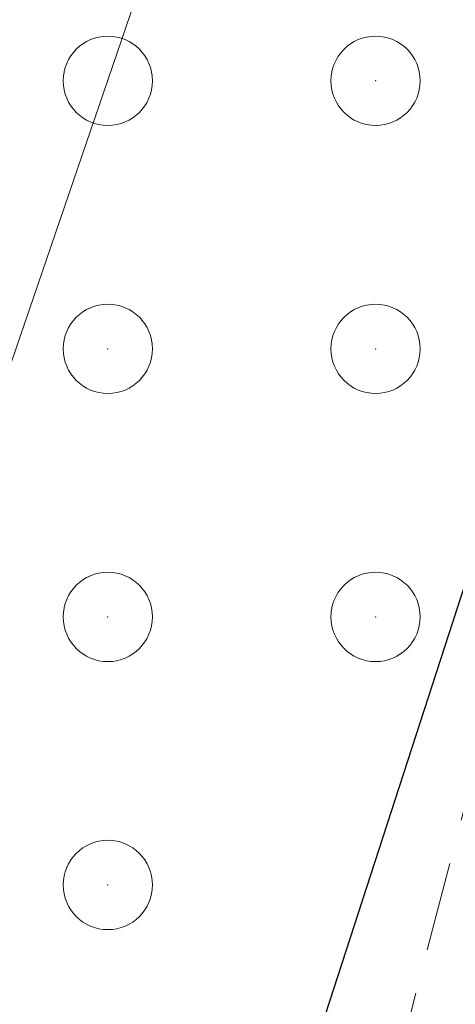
# Model space of a CAD drawing. Header units: metres. Extents: x 6599594 to 6600699, y 5687867 to 5691114.
# Tile 121 of 256: x 6599913.74 to 6599918.62, y 5688711.68 to 5688722.7. Entities that reach past the tile are written whole.
import ezdxf

# ---------------------------------------------------------------- set-up
doc = ezdxf.new("R2010")
doc.units = ezdxf.units.M
doc.header["$MEASUREMENT"] = 0
for name, pattern in [('1', [0]), ('L_0_04', [1.5, 1, -0.5]), ('UPW', [0])]:
    doc.linetypes.add(name, pattern=pattern)
doc.layers.get('0').update_dxf_attribs({"color": 253, "linetype": 'CONTINUOUS', "lineweight": 13})
for name, color, linetype, lineweight in [('_kolor chodnik', 50, '1', 5), ('_kolor jezdnia', 4, '1', 0), ('_kolor zjazdy kostka', 7, '1', 5), ('_kolor ścieżka @ 1', 10, '1', 0), ('Dzialki', 130, '1', 30), ('OT_ZagospodarowanieTerenu', 7, 'CONTINUOUS', 0), ('UWWPM_L_0', 5, 'UPW', 9)]:
    doc.layers.add(name, color=color, linetype=linetype, lineweight=lineweight)
pattern_1 = [(45, (0, 0), (-0.1414213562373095, 0.1414213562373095), []), (135, (0, 0), (-0.1414213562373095, -0.1414213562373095), [])]

# ---------------------------------------------------------------- blocks, each defined once
blk = doc.blocks.new('230')
at = {"color": 0, "linetype": 'Continuous', "lineweight": 18}
blk.add_circle((0, 0), 1, dxfattribs=at)

msp = doc.modelspace()

# ---------------------------------------------------------------- hatches: boundary and pattern name
at = {"layer": '_kolor chodnik'}
h = msp.add_hatch(dxfattribs=at)
h.set_pattern_fill('ANSI37', color=256, scale=1.6)
h.set_pattern_definition(pattern_1)
h.paths.add_polyline_path([(6599849.938171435, 5688542.085872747), (6599852.232147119, 5688548.938742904), (6599853.573135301, 5688548.489851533), (6599853.827082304, 5688549.248475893), (6599851.793849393, 5688549.929093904), (6599849.895278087, 5688548.982823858), (6599847.823506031, 5688542.793750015)])
edge = h.paths.add_edge_path()
edge.add_line((6600018.106075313, 5689087.454911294), (6600022.42781917, 5689091.229234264))
edge.add_line((6600022.42781917, 5689091.229234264), (6600020.233254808, 5689093.742094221))
edge.add_line((6600020.233254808, 5689093.742094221), (6600017.159471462, 5689091.057656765))
edge.add_arc((6600023.275194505, 5689085.385140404), 8.34143334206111, 137.1531558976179, 148.8016577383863)
edge.add_line((6600016.140105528, 5689089.706021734), (6600018.106075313, 5689087.454911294))
h.paths.add_polyline_path([(6600038.501784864, 5689187.59229436), (6600037.906968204, 5689187.700586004), (6600037.638296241, 5689186.224843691), (6600038.240083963, 5689186.115282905)])
h.paths.add_polyline_path([(6600069.098302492, 5689360.276020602), (6600068.321239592, 5689360.413462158), (6600068.064048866, 5689358.936495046), (6600068.836639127, 5689358.799546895)])
h.paths.add_polyline_path([(6600082.393785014, 5689362.950258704), (6600082.941124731, 5689366.103121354), (6600081.481377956, 5689366.361351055), (6600080.923159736, 5689363.210828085)])
h.paths.add_polyline_path([(6600074.022236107, 5689388.065861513), (6600072.983907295, 5689388.249860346), (6600072.723374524, 5689386.772538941), (6600073.760538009, 5689386.588865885)])
h.paths.add_polyline_path([(6600105.602402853, 5689486.45426531), (6600106.738797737, 5689489.760539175), (6600105.28818975, 5689490.281952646), (6600104.132785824, 5689486.965912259)])
h.paths.add_polyline_path([(6600132.519778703, 5689678.737346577), (6600131.636986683, 5689678.922259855), (6600131.330470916, 5689677.453953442), (6600132.212256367, 5689677.269208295)])
h.paths.add_polyline_path([(6600156.649397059, 5689798.7449027), (6600156.48800471, 5689797.95886096), (6600157.450195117, 5689797.757316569), (6600157.615023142, 5689798.542205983)])
h.paths.add_polyline_path([(6600189.055358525, 5689948.643107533), (6600187.902868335, 5689948.884512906), (6600187.600024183, 5689947.417400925), (6600188.748131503, 5689947.176379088)])
edge = h.paths.add_edge_path()
edge.add_line((6600204.459383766, 5690032.969035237), (6600204.153258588, 5690031.227801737))
edge.add_arc((6600202.328347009, 5690027.299936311), 4.331100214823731, 41.853001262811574, 65.08011546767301, ccw=False)
edge.add_arc((6600032.903931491, 5690051.979071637), 174.020003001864, 352.8070218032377, 353.495463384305)
edge.add_arc((6600202.372679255, 5690027.343587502), 5.999999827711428, 55.12102442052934, 69.64815978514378)
edge = h.paths.add_edge_path()
edge.add_line((6600205.046027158, 5690040.265402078), (6600204.972740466, 5690038.483452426))
edge.add_arc((6600203.986269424, 5690044.401803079), 5.999999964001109, 279.4630688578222, 294.9140560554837)
edge.add_line((6600206.513819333, 5690038.960158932), (6600206.607027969, 5690041.030672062))
edge.add_arc((6600203.986269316, 5690044.401803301), 4.270000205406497, 284.3702444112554, 307.86193139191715, ccw=False)
edge = h.paths.add_edge_path()
edge.add_arc((6600203.547470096, 5690044.558759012), 6.446878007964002, 324.43500910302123, 356.20133685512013, ccw=False)
edge.add_arc((6600203.986269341, 5690044.401803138), 6.000000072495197, 323.2169970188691, 357.4193489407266)
h.paths.add_polyline_path([(6600208.910055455, 5690121.713696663), (6600208.146285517, 5690121.748120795), (6600207.125602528, 5690121.794124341), (6600209.971605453, 5690121.665851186)])
edge = h.paths.add_edge_path()
edge.add_line((6600238.769818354, 5690481.648294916), (6600240.338176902, 5690490.87374652))
edge.add_line((6600240.338176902, 5690490.87374652), (6600241.251295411, 5690510.829461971))
edge.add_line((6600241.251295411, 5690510.829461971), (6600239.524022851, 5690510.928942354))
edge.add_line((6600239.524022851, 5690510.928942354), (6600238.633343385, 5690491.167757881))
edge.add_line((6600238.633343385, 5690491.167757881), (6600234.579716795, 5690467.661262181))
edge.add_line((6600234.579716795, 5690467.661262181), (6600234.449796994, 5690464.966873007))
edge.add_arc((6600242.443669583, 5690464.607462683), 8.001948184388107, 177.4256737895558, 268.2543056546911)
edge.add_line((6600242.199903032, 5690456.609228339), (6600242.216657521, 5690457.359274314))
edge.add_line((6600242.216657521, 5690457.359274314), (6600242.305257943, 5690458.836738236))
edge.add_arc((6600242.444504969, 5690464.607952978), 5.772894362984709, 177.0298084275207, 268.6178439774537, ccw=False)
edge.add_line((6600236.679365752, 5690464.907083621), (6600236.951876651, 5690470.95443634))
edge.add_line((6600236.951876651, 5690470.95443634), (6600238.15078669, 5690478.210832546))
edge.add_line((6600238.15078669, 5690478.210832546), (6600238.769818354, 5690481.648294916))
h.paths.add_polyline_path([(6600238.769818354, 5690481.648294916), (6600238.15078669, 5690478.210832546), (6600239.670056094, 5690477.930590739), (6600240.266710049, 5690481.376366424)])
edge = h.paths.add_edge_path()
edge.add_line((6600223.366500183, 5690460.339976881), (6600223.278629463, 5690457.997544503))
edge.add_arc((6600220.967166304, 5690465.656339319), 7.999999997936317, 286.7940807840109, 300.2738222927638)
edge.add_line((6600225.000231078, 5690458.747331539), (6600225.240084, 5690461.623695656))
edge.add_arc((6600221.105749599, 5690465.648640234), 5.76999998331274, 293.06724424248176, 315.7681070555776, ccw=False)
edge = h.paths.add_edge_path()
edge.add_arc((6600220.025145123, 5690444.676291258), 5.770000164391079, 37.996647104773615, 59.94382588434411, ccw=False)
edge.add_line((6600224.572175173, 5690448.22839199), (6600224.817793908, 5690451.081798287))
edge.add_arc((6600220.025145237, 5690444.676291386), 7.999999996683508, 53.19588653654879, 68.15166733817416)
edge.add_line((6600223.00235276, 5690452.101669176), (6600222.91504296, 5690449.670427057))
edge = h.paths.add_edge_path()
edge.add_arc((6600221.105749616, 5690465.648640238), 7.999999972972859, 328.0222308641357, 357.0132597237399)
edge.add_line((6600229.094882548, 5690465.23180147), (6600229.218816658, 5690467.593604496))
edge.add_line((6600229.218816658, 5690467.593604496), (6600228.218919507, 5690467.645774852))
edge.add_line((6600228.218919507, 5690467.645774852), (6600227.891778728, 5690461.411918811))
h.paths.add_polyline_path([(6600200.980142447, 5690012.236744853), (6600202.317278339, 5690011.956662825), (6600202.522293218, 5690012.935421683), (6600201.182321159, 5690013.216097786)])
h.paths.add_polyline_path([(6600196.457878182, 5689983.98337835), (6600195.202332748, 5689984.246370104), (6600194.899091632, 5689982.777335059), (6600196.150355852, 5689982.515240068)])
edge = h.paths.add_edge_path()
edge.add_line((6600112.305909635, 5689517.991018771), (6600112.691041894, 5689519.807934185))
edge.add_line((6600112.691041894, 5689519.807934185), (6600113.245521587, 5689522.423769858))
edge.add_line((6600113.245521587, 5689522.423769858), (6600111.553124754, 5689522.782507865))
edge.add_line((6600111.553124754, 5689522.782507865), (6600107.405864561, 5689503.21722655))
edge.add_line((6600107.405864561, 5689503.21722655), (6600099.494506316, 5689480.361667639))
edge.add_line((6600099.494506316, 5689480.361667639), (6600099.182814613, 5689478.891218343))
edge.add_arc((6600107.008997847, 5689477.232359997), 8.000059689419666, 168.0325629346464, 257.7529108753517)
edge.add_line((6600105.311960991, 5689469.414366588), (6600105.784990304, 5689471.593619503))
edge.add_arc((6600107.008927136, 5689477.232314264), 5.769999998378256, 168.0321375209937, 257.7533362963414, ccw=False)
edge.add_line((6600101.364343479, 5689478.42879883), (6600101.647245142, 5689479.76342708))
edge.add_line((6600101.647245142, 5689479.76342708), (6600104.132785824, 5689486.965912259))
edge.add_line((6600104.132785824, 5689486.965912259), (6600105.28818975, 5689490.281952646))
edge.add_line((6600105.28818975, 5689490.281952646), (6600108.240043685, 5689498.809726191))
edge.add_line((6600108.240043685, 5689498.809726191), (6600112.305909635, 5689517.991018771))
h.paths.add_polyline_path([(6600136.009573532, 5689645.499114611), (6600138.333647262, 5689645.012304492), (6600138.661671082, 5689646.578318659), (6600134.869459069, 5689647.372651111)])
at = {"layer": '_kolor jezdnia'}
h = msp.add_hatch(dxfattribs=at)
h.set_pattern_fill('ANSI37', color=4, scale=3.5)
h.set_pattern_definition([(45, (0, 0), (-0.3093592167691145, 0.3093592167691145), []), (135, (0, 0), (-0.3093592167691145, -0.3093592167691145), [])])
edge = h.paths.add_edge_path()
edge.add_line((6599833.066047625, 5688539.933393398), (6599850.649511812, 5688527.983462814))
edge.add_arc((6599857.337592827, 5688536.653968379), 10.95025544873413, 169.5012687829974, 232.3548431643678, ccw=False)
edge.add_arc((6599858.085851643, 5688536.618142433), 11.69295282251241, 162.2507788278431, 169.9967502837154, ccw=False)
edge.add_line((6599846.949484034, 5688540.182754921), (6599847.823506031, 5688542.793750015))
edge.add_line((6599847.823506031, 5688542.793750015), (6599849.895278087, 5688548.982823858))
edge.add_line((6599849.895278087, 5688548.982823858), (6599852.434748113, 5688556.56906746))
edge.add_line((6599852.434748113, 5688556.56906746), (6599928.48625871, 5688783.760284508))
edge.add_line((6599928.48625871, 5688783.760284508), (6599931.025728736, 5688791.34652811))
edge.add_line((6599931.025728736, 5688791.34652811), (6599996.657773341, 5688987.411326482))
edge.add_line((6599996.657773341, 5688987.411326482), (6599999.197243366, 5688994.997570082))
edge.add_line((6599999.197243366, 5688994.997570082), (6600021.930100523, 5689062.908193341))
edge.add_line((6600021.930100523, 5689062.908193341), (6600017.620224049, 5689067.371531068))
edge.add_line((6600017.620224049, 5689067.371531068), (6600016.714558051, 5689064.654078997))
edge.add_line((6600016.714558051, 5689064.654078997), (6600012.423620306, 5689051.835617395))
edge.add_line((6600012.423620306, 5689051.835617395), (6600009.884150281, 5689044.249373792))
edge.add_line((6600009.884150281, 5689044.249373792), (6599977.53516164, 5688947.612159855))
edge.add_line((6599977.53516164, 5688947.612159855), (6599974.995691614, 5688940.025916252))
edge.add_line((6599974.995691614, 5688940.025916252), (6599942.096912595, 5688841.746295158))
edge.add_line((6599942.096912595, 5688841.746295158), (6599939.557442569, 5688834.160051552))
edge.add_line((6599939.557442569, 5688834.160051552), (6599882.679288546, 5688664.246042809))
edge.add_line((6599882.679288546, 5688664.246042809), (6599880.139818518, 5688656.659799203))
edge.add_line((6599880.139818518, 5688656.659799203), (6599852.46454386, 5688573.984527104))
edge.add_line((6599852.46454386, 5688573.984527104), (6599842.470137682, 5688544.127903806))
edge.add_arc((6599835.706422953, 5688546.652910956), 7.219660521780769, 248.5480913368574, 339.52856074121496, ccw=False)
h.paths.add_polyline_path([(6600044.653202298, 5689172.271628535), (6600046.276244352, 5689181.431901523), (6600047.759199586, 5689189.801539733), (6600051.0603021, 5689208.432603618), (6600052.368792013, 5689215.817578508), (6600054.808584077, 5689229.587499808), (6600056.11707399, 5689236.972474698), (6600057.346666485, 5689243.912161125), (6600058.655146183, 5689251.297078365), (6600058.831439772, 5689252.292060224), (6600060.098987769, 5689259.445963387), (6600060.139929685, 5689259.677035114), (6600061.407468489, 5689266.830886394), (6600072.329030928, 5689328.470998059), (6600073.637511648, 5689335.855921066), (6600077.337304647, 5689356.73715072), (6600078.820259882, 5689365.106788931), (6600081.142794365, 5689378.214921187), (6600082.538516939, 5689386.092227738), (6600095.187867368, 5689457.483787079), (6600091.082877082, 5689465.8405575), (6600089.043088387, 5689454.328211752), (6600087.870641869, 5689447.711051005), (6600087.560133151, 5689445.958573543), (6600086.562151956, 5689440.326076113), (6600082.433200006, 5689417.022719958), (6600080.95024477, 5689408.65308175), (6600077.202698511, 5689387.502337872), (6600075.719743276, 5689379.132699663), (6600073.469199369, 5689366.430874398), (6600071.986244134, 5689358.061236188), (6600069.98686466, 5689346.776955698), (6600068.591142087, 5689338.899649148), (6600065.559290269, 5689321.78820693), (6600064.163567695, 5689313.910900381), (6600059.719426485, 5689288.828650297), (6600058.323703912, 5689280.951343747), (6600057.563846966, 5689276.662793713), (6600056.168124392, 5689268.785487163), (6600054.804920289, 5689261.091711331), (6600053.409197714, 5689253.21440478), (6600053.264817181, 5689252.399536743), (6600051.869094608, 5689244.522230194), (6600051.183555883, 5689240.653124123), (6600049.787833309, 5689232.775817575), (6600046.593849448, 5689214.749319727), (6600045.198126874, 5689206.872013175), (6600044.41754409, 5689202.466488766), (6600042.934588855, 5689194.096850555), (6600036.429952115, 5689157.38538759), (6600034.946996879, 5689149.01574938), (6600030.579776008, 5689124.367629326), (6600027.529365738, 5689107.151445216), (6600024.895072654, 5689094.014582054), (6600030.583685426, 5689094.264316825), (6600032.945013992, 5689106.191885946), (6600043.170247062, 5689163.901990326)])
edge = h.paths.add_edge_path()
edge.add_line((6600111.106812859, 5689535.144351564), (6600111.256844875, 5689535.85214863))
edge.add_line((6600111.256844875, 5689535.85214863), (6600112.915748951, 5689543.678261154))
edge.add_line((6600112.915748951, 5689543.678261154), (6600117.304772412, 5689564.384094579))
edge.add_line((6600117.304772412, 5689564.384094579), (6600119.067357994, 5689572.699339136))
edge.add_line((6600119.067357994, 5689572.699339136), (6600120.087667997, 5689577.512794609))
edge.add_line((6600120.087667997, 5689577.512794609), (6600121.642890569, 5689584.849775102))
edge.add_line((6600121.642890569, 5689584.849775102), (6600128.436769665, 5689616.900852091))
edge.add_line((6600128.436769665, 5689616.900852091), (6600129.991992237, 5689624.237832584))
edge.add_line((6600129.991992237, 5689624.237832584), (6600132.660554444, 5689636.827148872))
edge.add_line((6600132.660554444, 5689636.827148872), (6600133.208838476, 5689639.444704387))
edge.add_line((6600133.208838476, 5689639.444704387), (6600134.848957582, 5689647.274775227))
edge.add_line((6600134.848957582, 5689647.274775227), (6600138.97649476, 5689666.979995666))
edge.add_line((6600138.97649476, 5689666.979995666), (6600140.51410642, 5689674.320687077))
edge.add_line((6600140.51410642, 5689674.320687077), (6600145.209128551, 5689696.735129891))
edge.add_line((6600145.209128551, 5689696.735129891), (6600146.746740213, 5689704.075821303))
edge.add_line((6600146.746740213, 5689704.075821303), (6600151.462308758, 5689726.588354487))
edge.add_line((6600151.462308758, 5689726.588354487), (6600152.999920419, 5689733.929045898))
edge.add_line((6600152.999920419, 5689733.929045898), (6600155.244070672, 5689744.642813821))
edge.add_line((6600155.244070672, 5689744.642813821), (6600156.781682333, 5689751.983505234))
edge.add_line((6600156.781682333, 5689751.983505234), (6600161.635515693, 5689775.156126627))
edge.add_line((6600161.635515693, 5689775.156126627), (6600163.378142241, 5689783.475576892))
edge.add_line((6600163.378142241, 5689783.475576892), (6600163.850769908, 5689785.731942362))
edge.add_line((6600163.850769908, 5689785.731942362), (6600167.028500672, 5689800.902704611))
edge.add_line((6600167.028500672, 5689800.902704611), (6600179.49088801, 5689860.399222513))
edge.add_line((6600179.49088801, 5689860.399222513), (6600181.233514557, 5689868.718672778))
edge.add_line((6600181.233514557, 5689868.718672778), (6600181.84713393, 5689871.648144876))
edge.add_line((6600181.84713393, 5689871.648144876), (6600183.384745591, 5689878.988836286))
edge.add_line((6600183.384745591, 5689878.988836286), (6600184.935818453, 5689886.393792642))
edge.add_line((6600184.935818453, 5689886.393792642), (6600186.575937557, 5689894.223863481))
edge.add_line((6600186.575937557, 5689894.223863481), (6600194.05133812, 5689929.912074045))
edge.add_line((6600194.05133812, 5689929.912074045), (6600195.691457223, 5689937.742144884))
edge.add_line((6600195.691457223, 5689937.742144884), (6600202.915799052, 5689972.231779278))
edge.add_line((6600202.915799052, 5689972.231779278), (6600204.555918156, 5689980.061850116))
edge.add_line((6600204.555918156, 5689980.061850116), (6600206.062781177, 5689987.255744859))
edge.add_line((6600206.062781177, 5689987.255744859), (6600207.702900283, 5689995.085815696))
edge.add_line((6600207.702900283, 5689995.085815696), (6600210.232559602, 5690007.162628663))
edge.add_line((6600210.232559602, 5690007.162628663), (6600211.694938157, 5690014.144150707))
edge.add_arc((6600028.177652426, 5690052.584442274), 187.5000004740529, 348.1696294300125, 357.4195276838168)
edge.add_line((6600215.487522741, 5690044.142720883), (6600208.310270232, 5690026.480446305))
edge.add_arc((6600032.903933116, 5690051.97907145), 177.2500013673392, 348.1696294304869, 351.7289130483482, ccw=False)
edge.add_line((6600206.38894146, 5690015.640182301), (6600205.966941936, 5690013.625519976))
edge.add_line((6600205.966941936, 5690013.625519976), (6600204.326822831, 5690005.795449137))
edge.add_line((6600204.326822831, 5690005.795449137), (6600197.076961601, 5689971.183982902))
edge.add_line((6600197.076961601, 5689971.183982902), (6600195.334335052, 5689962.864532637))
edge.add_line((6600195.334335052, 5689962.864532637), (6600193.44722506, 5689953.855305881))
edge.add_line((6600193.44722506, 5689953.855305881), (6600191.909227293, 5689946.512771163))
edge.add_line((6600191.909227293, 5689946.512771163), (6600185.496844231, 5689915.899498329))
edge.add_line((6600185.496844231, 5689915.899498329), (6600183.856521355, 5689908.068454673))
edge.add_line((6600183.856521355, 5689908.068454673), (6600182.066605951, 5689899.523243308))
edge.add_line((6600182.066605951, 5689899.523243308), (6600180.32407057, 5689891.204228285))
edge.add_line((6600180.32407057, 5689891.204228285), (6600174.320344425, 5689862.541919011))
edge.add_line((6600174.320344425, 5689862.541919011), (6600172.577809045, 5689854.222903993))
edge.add_line((6600172.577809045, 5689854.222903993), (6600163.663810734, 5689811.666703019))
edge.add_line((6600163.663810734, 5689811.666703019), (6600162.023782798, 5689803.837067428))
edge.add_line((6600162.023782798, 5689803.837067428), (6600160.924220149, 5689798.587659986))
edge.add_line((6600160.924220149, 5689798.587659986), (6600159.279208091, 5689790.734229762))
edge.add_line((6600159.279208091, 5689790.734229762), (6600157.107250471, 5689780.365115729))
edge.add_line((6600157.107250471, 5689780.365115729), (6600155.462238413, 5689772.511685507))
edge.add_line((6600155.462238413, 5689772.511685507), (6600153.380318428, 5689762.572418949))
edge.add_line((6600153.380318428, 5689762.572418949), (6600151.735124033, 5689754.718118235))
edge.add_line((6600151.735124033, 5689754.718118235), (6600148.586504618, 5689739.686336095))
edge.add_line((6600148.586504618, 5689739.686336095), (6600146.885007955, 5689731.563243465))
edge.add_line((6600146.885007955, 5689731.563243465), (6600141.75088822, 5689707.052510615))
edge.add_line((6600141.75088822, 5689707.052510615), (6600140.110896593, 5689699.223048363))
edge.add_line((6600140.110896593, 5689699.223048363), (6600133.483561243, 5689667.583574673))
edge.add_line((6600133.483561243, 5689667.583574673), (6600131.860394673, 5689659.834436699))
edge.add_line((6600131.860394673, 5689659.834436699), (6600131.740984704, 5689659.26436315))
edge.add_line((6600131.740984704, 5689659.26436315), (6600130.117814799, 5689651.515209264))
edge.add_line((6600130.117814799, 5689651.515209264), (6600127.27873359, 5689637.961189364))
edge.add_line((6600127.27873359, 5689637.961189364), (6600126.924568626, 5689636.290366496))
edge.add_line((6600126.924568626, 5689636.290366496), (6600125.166244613, 5689627.995226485))
edge.add_line((6600125.166244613, 5689627.995226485), (6600118.009503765, 5689594.232298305))
edge.add_line((6600118.009503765, 5689594.232298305), (6600116.25117975, 5689585.937158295))
edge.add_line((6600116.25117975, 5689585.937158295), (6600113.665314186, 5689573.737975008))
edge.add_line((6600113.665314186, 5689573.737975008), (6600111.898534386, 5689565.402943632))
edge.add_line((6600111.898534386, 5689565.402943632), (6600104.889982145, 5689532.339115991))
edge.add_line((6600104.889982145, 5689532.339115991), (6600103.22663594, 5689524.492047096))
edge.add_line((6600103.22663594, 5689524.492047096), (6600096.623876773, 5689493.342605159))
edge.add_line((6600096.623876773, 5689493.342605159), (6600094.968986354, 5689485.535427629))
edge.add_line((6600094.968986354, 5689485.535427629), (6600094.300101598, 5689482.379870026))
edge.add_line((6600094.300101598, 5689482.379870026), (6600099.182814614, 5689478.891218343))
edge.add_line((6600099.182814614, 5689478.891218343), (6600099.494506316, 5689480.361667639))
edge.add_line((6600099.494506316, 5689480.361667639), (6600111.106812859, 5689535.144351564))
edge = h.paths.add_edge_path()
edge.add_arc((6600239.213891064, 5690851.400367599), 10.00000000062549, -2.8342403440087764, 76.13703556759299, ccw=False)
edge.add_line((6600249.201658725, 5690850.905901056), (6600249.082723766, 5690848.503524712))
edge.add_line((6600249.082723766, 5690848.503524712), (6600247.016487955, 5690806.767468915))
edge.add_line((6600247.016487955, 5690806.767468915), (6600246.092398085, 5690789.152178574))
edge.add_line((6600246.092398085, 5690789.152178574), (6600233.768116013, 5690572.015170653))
edge.add_line((6600233.768116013, 5690572.015170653), (6600228.959056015, 5690465.296202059))
edge.add_line((6600228.959056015, 5690465.296202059), (6600234.588724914, 5690465.017134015))
edge.add_line((6600234.588724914, 5690465.017134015), (6600239.262540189, 5690571.767576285))
edge.add_line((6600239.262540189, 5690571.767576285), (6600252.50503885, 5690806.400146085))
edge.add_line((6600252.50503885, 5690806.400146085), (6600254.569211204, 5690848.094521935))
edge.add_arc((6600262.559425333, 5690847.6989487), 7.999999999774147, 76.13703557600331, 177.1657596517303, ccw=False)
edge.add_line((6600264.476229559, 5690855.465921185), (6600241.609896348, 5690861.109083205))
edge = h.paths.add_edge_path()
edge.add_line((6600250.031475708, 5690451.625307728), (6600250.231741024, 5690455.772579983))
edge.add_line((6600250.231741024, 5690455.772579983), (6600246.257763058, 5690456.417303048))
edge.add_line((6600246.257763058, 5690456.417303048), (6600242.171761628, 5690456.61060902))
edge.add_arc((6600242.563100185, 5690464.586983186), 7.985968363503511, 176.9123644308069, 267.1911945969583, ccw=False)
edge.add_line((6600234.588724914, 5690465.017134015), (6600228.959056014, 5690465.296202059))
edge.add_arc((6600220.965133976, 5690465.657286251), 8.002072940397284, 267.8289300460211, 357.413716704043, ccw=False)
edge.add_line((6600220.661989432, 5690457.660957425), (6600212.406915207, 5690458.119572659))
edge.add_line((6600212.406915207, 5690458.119572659), (6600208.431872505, 5690457.817501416))
edge.add_line((6600208.431872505, 5690457.817501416), (6600208.233912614, 5690454.548331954))
edge.add_line((6600208.233912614, 5690454.548331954), (6600212.129565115, 5690453.127270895))
edge.add_line((6600212.129565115, 5690453.127270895), (6600218.640548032, 5690452.76554962))
edge.add_line((6600218.640548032, 5690452.76554962), (6600216.486747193, 5690452.885205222))
edge.add_line((6600216.486747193, 5690452.885205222), (6600220.468905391, 5690452.663974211))
edge.add_arc((6600220.025145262, 5690444.676291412), 7.99999997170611, -0.3386579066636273, 86.8201700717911, ccw=False)
edge.add_line((6600228.025005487, 5690444.629006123), (6600227.803602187, 5690439.649256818))
edge.add_line((6600227.803602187, 5690439.649256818), (6600226.885525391, 5690435.936828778))
edge.add_line((6600226.885525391, 5690435.936828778), (6600225.534849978, 5690405.967249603))
edge.add_line((6600225.534849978, 5690405.967249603), (6600226.115199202, 5690402.187514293))
edge.add_line((6600226.115199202, 5690402.187514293), (6600213.445139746, 5690121.008786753))
edge.add_line((6600213.445139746, 5690121.008786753), (6600213.352800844, 5690118.960058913))
edge.add_line((6600213.352800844, 5690118.960058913), (6600209.980184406, 5690044.131649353))
edge.add_arc((6600203.98626942, 5690044.401803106), 5.999999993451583, 257.4162346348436, 357.41934921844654, ccw=False)
edge.add_line((6600202.679069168, 5690038.545931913), (6600201.589735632, 5690033.666039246))
edge.add_line((6600201.589735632, 5690033.666039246), (6600203.67987942, 5690033.199458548))
edge.add_arc((6600202.372679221, 5690027.343587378), 5.999999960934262, -8.27108729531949, 77.41623506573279, ccw=False)
edge.add_line((6600208.310270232, 5690026.480446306), (6600215.487522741, 5690044.142720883))
edge.add_line((6600215.487522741, 5690044.142720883), (6600216.199687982, 5690059.9446614))
edge.add_line((6600216.199687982, 5690059.9446614), (6600216.537356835, 5690067.437056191))
edge.add_line((6600216.537356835, 5690067.437056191), (6600223.893528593, 5690230.66011469))
edge.add_line((6600223.893528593, 5690230.66011469), (6600224.231197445, 5690238.152509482))
edge.add_line((6600224.231197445, 5690238.152509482), (6600233.507835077, 5690443.987992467))
edge.add_arc((6600241.499722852, 5690443.627812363), 7.999999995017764, 87.29208981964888, 177.4195277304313, ccw=False)
edge.add_line((6600241.877677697, 5690451.618879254), (6600246.021541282, 5690451.422886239))
edge.add_line((6600246.021541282, 5690451.422886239), (6600246.427694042, 5690451.44338883))
edge.add_line((6600246.427694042, 5690451.44338883), (6600246.79397003, 5690451.461878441))
edge.add_line((6600246.79397003, 5690451.461878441), (6600250.031475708, 5690451.625307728))
edge = h.paths.add_edge_path()
edge.add_line((6600007.33756506, 5689086.20374581), (6600006.980466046, 5689080.740822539))
edge.add_line((6600006.980466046, 5689080.740822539), (6600007.229745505, 5689080.720859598))
edge.add_line((6600007.229745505, 5689080.720859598), (6600008.093335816, 5689080.601653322))
edge.add_line((6600008.093335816, 5689080.601653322), (6600008.702681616, 5689080.53831051))
edge.add_arc((6600008.140193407, 5689070.554142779), 9.999999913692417, -18.557800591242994, 86.77547804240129, ccw=False)
edge.add_line((6600017.620224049, 5689067.371531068), (6600021.930100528, 5689062.908193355))
edge.add_arc((6599734.83819726, 5689159.011261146), 302.7499967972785, 341.4922000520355, 343.8640860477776)
edge.add_arc((6600034.895369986, 5689072.315877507), 9.581213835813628, 98.63328270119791, 164.5273290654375, ccw=False)
edge.add_line((6600033.457137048, 5689081.788529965), (6600033.832640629, 5689081.798737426))
edge.add_line((6600033.832640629, 5689081.798737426), (6600034.422462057, 5689082.05700874))
edge.add_line((6600034.422462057, 5689082.05700874), (6600036.833623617, 5689082.139040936))
edge.add_line((6600036.833623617, 5689082.139040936), (6600036.730225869, 5689087.148851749))
edge.add_line((6600036.730225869, 5689087.148851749), (6600036.579860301, 5689087.134303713))
edge.add_arc((6600036.479565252, 5689093.136286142), 6.002820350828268, 169.1687651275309, 270.9573417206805, ccw=False)
edge.add_line((6600030.583685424, 5689094.264316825), (6600024.895072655, 5689094.014582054))
edge.add_arc((6600015.200558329, 5689096.162123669), 9.929528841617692, 271.0943432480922, 347.5094668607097, ccw=False)
edge.add_arc((6600014.909438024, 5689089.646776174), 3.446070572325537, 264.4236009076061, 278.0194998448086, ccw=False)
edge.add_line((6600014.574573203, 5689086.217014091), (6600014.299554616, 5689086.232508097))
edge.add_line((6600014.299554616, 5689086.232508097), (6600010.474232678, 5689086.448019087))
edge.add_line((6600010.474232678, 5689086.448019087), (6600007.33756506, 5689086.20374581))
edge = h.paths.add_edge_path()
edge.add_line((6600105.490725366, 5689463.953528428), (6600106.927559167, 5689464.047234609))
edge.add_line((6600106.927559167, 5689464.047234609), (6600107.835, 5689468.66))
edge.add_line((6600107.835, 5689468.66), (6600105.311960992, 5689469.414366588))
edge.add_arc((6600107.008997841, 5689477.232359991), 8.000059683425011, 168.0325628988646, 257.75291091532, ccw=False)
edge.add_line((6600099.182814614, 5689478.891218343), (6600094.300101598, 5689482.379870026))
edge.add_arc((6600586.245114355, 5689378.104238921), 502.8750369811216, 168.032376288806, 169.9522165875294)
edge.add_line((6600091.082877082, 5689465.8405575), (6600095.187867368, 5689457.483787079))
edge.add_arc((6600103.065173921, 5689456.088064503), 8.000000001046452, 77.7533362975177, 169.9524553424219, ccw=False)
edge.add_line((6600104.762140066, 5689463.906012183), (6600105.490725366, 5689463.953528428))
at = {"layer": '_kolor zjazdy kostka'}
h = msp.add_hatch(dxfattribs=at)
h.set_pattern_fill('ANSI37', color=256, scale=1.6)
h.set_pattern_definition(pattern_1)
h.paths.add_polyline_path([(6600244.137440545, 5690813.934732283), (6600242.369522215, 5690814.022127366), (6600242.097568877, 5690808.528921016), (6600243.865482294, 5690808.441426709)])
h.paths.add_polyline_path([(6600247.012128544, 5690806.679412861), (6600247.442736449, 5690815.377295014), (6600247.393289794, 5690814.378518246), (6600247.113277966, 5690808.722537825)])
h.paths.add_polyline_path([(6600242.297085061, 5690788.088808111), (6600240.958726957, 5690788.155683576), (6600240.648818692, 5690782.664569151), (6600241.987258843, 5690782.599147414)])
h.paths.add_polyline_path([(6600245.558275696, 5690780.919298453), (6600246.037231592, 5690789.405686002), (6600244.985820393, 5690788.453468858), (6600244.612601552, 5690781.981345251)])
h.paths.add_polyline_path([(6600241.348405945, 5690723.711515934), (6600242.272017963, 5690722.691689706), (6600242.749709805, 5690731.155680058), (6600241.698138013, 5690730.203317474), (6600241.472690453, 5690726.27550499)])
h.paths.add_polyline_path([(6600225.772794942, 5690394.589141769), (6600224.731429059, 5690393.637598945), (6600224.461246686, 5690387.644646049), (6600225.412923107, 5690386.603142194)])
h.paths.add_polyline_path([(6600223.012390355, 5690333.280720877), (6600223.372595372, 5690341.272607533), (6600222.32835346, 5690340.318436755), (6600222.058239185, 5690334.324941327)])
h.paths.add_polyline_path([(6600215.496388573, 5690166.390602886), (6600215.856593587, 5690174.382489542), (6600214.812834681, 5690173.428760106), (6600214.542018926, 5690167.435062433)])
h.paths.add_polyline_path([(6600212.446537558, 5690121.053392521), (6600213.399499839, 5690120.010473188), (6600213.788744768, 5690128.503024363), (6600212.745135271, 5690127.54943145)])
h.paths.add_polyline_path([(6600209.977420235, 5690121.665589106), (6600210.225142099, 5690127.162117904), (6600207.346107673, 5690127.291879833), (6600207.119593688, 5690121.794395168)])
h.paths.add_polyline_path([(6600207.950178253, 5690070.725854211), (6600204.880846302, 5690070.828947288), (6600204.643784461, 5690065.333808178), (6600207.702521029, 5690065.204598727)])
h.paths.add_polyline_path([(6600200.981479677, 5690012.236464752), (6600199.969248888, 5690007.339980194), (6600201.282587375, 5690007.064882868), (6600202.31726072, 5690011.956666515)])
h.paths.add_polyline_path([(6600193.613960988, 5689970.406358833), (6600192.398010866, 5689970.660657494), (6600191.286205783, 5689965.274578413), (6600192.486379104, 5689965.023185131)])
h.paths.add_polyline_path([(6600189.061271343, 5689948.671423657), (6600189.98413328, 5689953.050774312), (6600188.818902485, 5689953.32186217), (6600187.908781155, 5689948.91282903)])
h.paths.add_polyline_path([(6600180.976201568, 5689915.317449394), (6600179.952861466, 5689910.421322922), (6600181.008474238, 5689910.200199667), (6600182.033843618, 5689915.09540201)])
h.paths.add_polyline_path([(6600176.508279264, 5689893.538690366), (6600177.476023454, 5689893.335973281), (6600178.603605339, 5689898.719146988), (6600177.636002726, 5689898.922290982)])
h.paths.add_polyline_path([(6600179.28182965, 5689859.401159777), (6600180.522246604, 5689860.211927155), (6600181.057490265, 5689860.561775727), (6600183.598022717, 5689860.029600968), (6600184.726606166, 5689865.412570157), (6600182.186324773, 5689865.943033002), (6600181.604764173, 5689866.832779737), (6600181.024456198, 5689867.720610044)])
h.paths.add_polyline_path([(6600160.200810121, 5689810.862606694), (6600159.232772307, 5689811.065842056), (6600158.207991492, 5689806.171529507), (6600159.175735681, 5689805.968812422)])
h.paths.add_polyline_path([(6600156.49391753, 5689797.987177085), (6600155.463416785, 5689793.068691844), (6600156.431160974, 5689792.865974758), (6600157.461419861, 5689797.784520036)])
edge = h.paths.add_edge_path()
edge.add_arc((6600173.111981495, 5689800.679690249), 5.999999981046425, 204.673115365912, 239.5411154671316, ccw=False)
edge.add_arc((6600173.162096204, 5689800.685330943), 6.047914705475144, 168.3203586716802, 204.5234866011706, ccw=False)
edge.add_line((6600167.239404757, 5689801.9096668), (6600163.651667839, 5689784.781499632))
edge.add_arc((6600169.524220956, 5689783.551410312), 5.999999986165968, 139.2146049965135, 168.1696294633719, ccw=False)
edge.add_arc((6600169.524220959, 5689783.551410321), 5.999999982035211, 96.80962310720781, 139.2146050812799, ccw=False)
edge.add_line((6600168.812796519, 5689789.509083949), (6600170.070461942, 5689795.507731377))
h.paths.add_polyline_path([(6600163.526364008, 5689776.866746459), (6600166.051243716, 5689776.337874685), (6600167.179826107, 5689781.720838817), (6600164.653945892, 5689782.249920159), (6600163.941148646, 5689783.340449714), (6600163.493329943, 5689784.025580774), (6600161.750703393, 5689775.706130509), (6600162.438017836, 5689776.155376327)])
h.paths.add_polyline_path([(6600152.614191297, 5689774.643430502), (6600153.639138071, 5689779.536616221), (6600152.646757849, 5689779.744928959), (6600151.646447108, 5689774.846147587)])
h.paths.add_polyline_path([(6600150.121074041, 5689767.466820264), (6600148.177624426, 5689758.16795459), (6600149.115997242, 5689757.971390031), (6600151.066362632, 5689767.268392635)])
h.paths.add_polyline_path([(6600142.970741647, 5689739.332500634), (6600141.888449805, 5689734.142420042), (6600144.036614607, 5689733.695518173), (6600145.123068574, 5689738.882330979)])
h.paths.add_polyline_path([(6600136.256357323, 5689701.052153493), (6600137.154085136, 5689700.864096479), (6600138.287960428, 5689706.274871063), (6600137.386492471, 5689706.464182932)])
h.paths.add_polyline_path([(6600130.081494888, 5689667.099389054), (6600129.212847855, 5689667.281639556), (6600128.083282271, 5689661.898895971), (6600128.953953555, 5689661.716447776)])
h.paths.add_polyline_path([(6600128.397394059, 5689659.030340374), (6600127.554144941, 5689659.207226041), (6600126.49340855, 5689653.810049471), (6600127.269860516, 5689653.647397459)])
h.paths.add_polyline_path([(6600134.990411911, 5689640.633636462), (6600137.30714639, 5689640.148363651), (6600138.339560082, 5689645.040620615), (6600136.015486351, 5689645.500958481), (6600135.435178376, 5689646.388788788), (6600134.8548704, 5689647.276619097), (6600133.214751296, 5689639.446548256), (6600134.102581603, 5689640.026856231)])
h.paths.add_polyline_path([(6600122.164164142, 5689634.294831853), (6600121.024067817, 5689628.914244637), (6600122.015114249, 5689628.705875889), (6600123.155614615, 5689634.086346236)])
h.paths.add_polyline_path([(6600114.54207576, 5689593.450769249), (6600113.493359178, 5689593.398339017), (6600112.364315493, 5689588.045694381), (6600113.29076438, 5689587.54753241)])
h.paths.add_polyline_path([(6600110.194543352, 5689572.941097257), (6600109.20781945, 5689573.148880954), (6600108.067717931, 5689567.768269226), (6600109.05014319, 5689567.535215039)])
h.paths.add_polyline_path([(6600119.083213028, 5689565.540446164), (6600119.089125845, 5689565.542290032), (6600121.462438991, 5689565.065690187), (6600122.598093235, 5689570.447168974), (6600120.229622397, 5689570.949214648), (6600119.651446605, 5689571.8119627), (6600119.073270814, 5689572.727655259), (6600117.310757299, 5689564.412754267)])
h.paths.add_polyline_path([(6600101.698666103, 5689532.937884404), (6600100.730666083, 5689533.141679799), (6600099.694214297, 5689528.250234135), (6600100.669121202, 5689528.045267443)])
h.paths.add_polyline_path([(6600094.064021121, 5689496.827028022), (6600093.080194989, 5689497.033910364), (6600092.036590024, 5689492.143967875), (6600093.038865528, 5689491.933250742)])
h.paths.add_polyline_path([(6600083.709836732, 5689453.74980843), (6600082.738586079, 5689448.336231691), (6600084.647281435, 5689448.027407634), (6600085.606840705, 5689453.416583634)])
h.paths.add_polyline_path([(6600084.434394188, 5689446.82589514), (6600083.348896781, 5689447.018140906), (6600082.567374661, 5689442.58660872), (6600083.649300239, 5689442.394910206)])
h.paths.add_polyline_path([(6600078.04194071, 5689410.721110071), (6600078.996952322, 5689416.137564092), (6600078.054833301, 5689416.304853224), (6600077.111232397, 5689410.886043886)])
h.paths.add_polyline_path([(6600072.911565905, 5689386.768652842), (6600071.960466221, 5689381.312635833), (6600072.800073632, 5689381.16322159), (6600073.766450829, 5689386.590709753)])
h.paths.add_polyline_path([(6600082.887400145, 5689379.432062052), (6600085.278102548, 5689379.03494316), (6600086.160383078, 5689383.956496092), (6600083.759726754, 5689384.355378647), (6600083.152078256, 5689385.224725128), (6600082.544429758, 5689386.094071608), (6600081.148707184, 5689378.216765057), (6600082.018053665, 5689378.824413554)])
h.paths.add_polyline_path([(6600080.731401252, 5689363.247695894), (6600080.041469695, 5689363.369939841), (6600079.433821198, 5689364.239286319), (6600078.8261727, 5689365.1086328), (6600077.343217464, 5689356.73899459), (6600078.212563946, 5689357.346643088), (6600079.081910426, 5689357.954291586), (6600081.429189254, 5689357.564866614), (6600082.388748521, 5689362.980514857)])
h.paths.add_polyline_path([(6600069.104215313, 5689360.304336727), (6600070.063917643, 5689365.720487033), (6600069.2708267, 5689365.861009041), (6600068.327152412, 5689360.441778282)])
h.paths.add_polyline_path([(6600066.550616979, 5689345.891799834), (6600065.546169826, 5689346.069805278), (6600064.677796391, 5689341.145792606), (6600065.678290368, 5689340.968483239)])
h.paths.add_polyline_path([(6600061.138656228, 5689321.077501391), (6600060.270282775, 5689316.15348863), (6600061.250715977, 5689315.979734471), (6600062.127590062, 5689320.902245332)])
h.paths.add_polyline_path([(6600055.325252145, 5689288.11325564), (6600054.456878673, 5689283.189242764), (6600055.410852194, 5689283.020177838), (6600056.283178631, 5689287.917022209)])
h.paths.add_polyline_path([(6600048.045675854, 5689182.819289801), (6600050.371939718, 5689182.407116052), (6600051.31444535, 5689187.67761207), (6600048.980409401, 5689188.064690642), (6600048.372760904, 5689188.934037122), (6600047.765112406, 5689189.803383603), (6600046.306982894, 5689181.603992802), (6600046.972918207, 5689182.069462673)])
h.paths.add_polyline_path([(6600040.943690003, 5689201.374141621), (6600039.339175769, 5689201.66987967), (6600038.429882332, 5689196.244216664), (6600039.984130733, 5689195.958493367)])
h.paths.add_polyline_path([(6600032.993704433, 5689156.473759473), (6600032.278185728, 5689156.600537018), (6600031.299242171, 5689151.188930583), (6600032.034145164, 5689151.058111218)])
h.paths.add_polyline_path([(6600026.309179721, 5689123.603833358), (6600025.417362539, 5689118.683970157), (6600026.271201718, 5689118.532684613), (6600027.143528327, 5689123.456001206)])
h.paths.add_polyline_path([(6600013.302986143, 5689054.462576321), (6600015.842456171, 5689062.048819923), (6600014.576741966, 5689061.417973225), (6600012.672139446, 5689055.728290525)])
h.paths.add_polyline_path([(6599974.547216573, 5688938.686171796), (6599977.086686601, 5688946.272415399), (6599975.820972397, 5688945.641568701), (6599973.916369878, 5688939.951886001)])
h.paths.add_polyline_path([(6599942.102825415, 5688841.748139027), (6599940.837111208, 5688841.117292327), (6599938.932508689, 5688835.427609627), (6599939.563355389, 5688834.161895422)])
h.paths.add_polyline_path([(6599882.685201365, 5688664.247886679), (6599881.419487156, 5688663.617039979), (6599879.514884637, 5688657.927357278), (6599880.145731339, 5688656.661643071)])
h.paths.add_polyline_path([(6599851.799762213, 5688549.930937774), (6599853.832995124, 5688549.250319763), (6599855.42016389, 5688553.991722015), (6599853.386930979, 5688554.672340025), (6599852.913795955, 5688555.621625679), (6599852.440660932, 5688556.570911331), (6599849.901190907, 5688548.984667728)])
h.paths.add_polyline_path([(6600233.581687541, 5690586.458647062), (6600234.520016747, 5690585.337735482), (6600234.976631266, 5690593.428266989), (6600233.922640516, 5690592.499827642)])
h.paths.add_polyline_path([(6600231.72837122, 5690526.750719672), (6600230.676277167, 5690525.793817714), (6600230.420013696, 5690519.782861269), (6600231.363586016, 5690518.655686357)])
h.paths.add_polyline_path([(6600237.577122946, 5690639.505119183), (6600236.516490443, 5690638.540451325), (6600236.176926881, 5690632.541599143), (6600237.1204992, 5690631.41442423)])
h.paths.add_polyline_path([(6600238.927801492, 5690681.139540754), (6600239.8637879, 5690680.021427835), (6600240.320411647, 5690688.112122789), (6600239.268317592, 5690687.155220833)])
h.paths.add_polyline_path([(6600218.12228406, 5690224.814875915), (6600217.079933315, 5690223.86243318), (6600216.809648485, 5690217.865326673), (6600217.762143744, 5690216.822918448)])
h.paths.add_polyline_path([(6600219.363739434, 5690274.535639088), (6600220.31588625, 5690273.493612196), (6600220.675810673, 5690281.480778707), (6600219.633750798, 5690280.528598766)])
h.paths.add_polyline_path([(6600168.759867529, 5689856.554734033), (6600169.729143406, 5689856.3516961), (6600170.857343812, 5689861.737822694), (6600169.889741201, 5689861.940966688)])
h.paths.add_polyline_path([(6600168.841833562, 5689852.115601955), (6600167.871405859, 5689852.319339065), (6600166.844894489, 5689847.425845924), (6600167.816759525, 5689847.221809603)])
at = {"layer": '_kolor ścieżka @ 1'}
h = msp.add_hatch(dxfattribs=at)
h.set_pattern_fill('ANSI37', color=10, scale=1.8)
h.set_pattern_definition([(45, (0, 0), (-0.1590990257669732, 0.1590990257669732), []), (135, (0, 0), (-0.1590990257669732, -0.1590990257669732), [])])
edge = h.paths.add_edge_path()
edge.add_line((6599877.145262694, 5688659.244027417), (6599854.614951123, 5688591.938475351))
edge.add_line((6599854.614951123, 5688591.938475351), (6599854.214414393, 5688589.387325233))
edge.add_line((6599854.214414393, 5688589.387325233), (6599839.435327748, 5688545.233719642))
edge.add_arc((6599834.523035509, 5688547.748213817), 5.518450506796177, 246.51508714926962, 332.8930934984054, ccw=False)
edge.add_line((6599832.323891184, 5688542.686883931), (6599836.925902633, 5688539.594394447))
edge.add_arc((6599835.881373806, 5688546.52869976), 7.012533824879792, 278.5661808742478, 339.9794081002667)
edge.add_line((6599842.470137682, 5688544.127903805), (6599857.359687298, 5688588.607952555))
edge.add_line((6599857.359687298, 5688588.607952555), (6599857.303782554, 5688591.591210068))
edge.add_line((6599857.303782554, 5688591.591210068), (6599879.508971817, 5688657.925513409))
edge.add_line((6599879.508971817, 5688657.925513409), (6599879.193548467, 5688658.558370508))
edge.add_line((6599879.193548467, 5688658.558370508), (6599877.145262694, 5688659.244027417))
h.paths.add_polyline_path([(6599879.193548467, 5688658.558370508), (6599879.508971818, 5688657.925513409), (6599881.413574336, 5688663.615196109), (6599880.780717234, 5688663.299772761), (6599878.732431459, 5688663.985429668), (6599877.145262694, 5688659.244027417)])
h.paths.add_polyline_path([(6599938.92659587, 5688835.425765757), (6599938.611172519, 5688836.058622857), (6599936.562886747, 5688836.744279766), (6599878.732431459, 5688663.985429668), (6599880.780717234, 5688663.299772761), (6599881.413574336, 5688663.615196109)])
h.paths.add_polyline_path([(6599974.364844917, 5688941.291630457), (6599974.049421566, 5688941.924487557), (6599972.001135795, 5688942.610144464), (6599936.562886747, 5688836.744279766), (6599938.611172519, 5688836.058622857), (6599938.92659587, 5688835.425765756)])
h.paths.add_polyline_path([(6599974.049421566, 5688941.924487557), (6599974.364844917, 5688941.291630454), (6600009.253303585, 5689045.515087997), (6600008.937880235, 5689046.147945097), (6600006.889594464, 5689046.833602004), (6599972.001135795, 5688942.610144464)])
h.paths.add_polyline_path([(6600008.937880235, 5689046.147945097), (6600009.253303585, 5689045.515087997), (6600011.157906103, 5689051.204770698), (6600010.525049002, 5689050.889347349), (6600008.476763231, 5689051.575004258), (6600006.889594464, 5689046.833602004)])
edge = h.paths.add_edge_path()
edge.add_arc((6599858.085851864, 5688536.618142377), 11.69295304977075, 162.2507788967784, 169.9967501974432)
edge.add_line((6599846.570656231, 5688538.649255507), (6599849.824991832, 5688528.706403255))
edge.add_line((6599849.824991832, 5688528.706403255), (6599853.13552, 5688528.731057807))
edge.add_line((6599853.13552, 5688528.731057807), (6599849.868997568, 5688538.728963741))
edge.add_line((6599849.868997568, 5688538.728963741), (6599850.886451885, 5688541.768438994))
edge.add_line((6599850.886451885, 5688541.768438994), (6599849.938171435, 5688542.085872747))
edge.add_line((6599849.938171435, 5688542.085872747), (6599847.823506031, 5688542.793750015))
edge.add_line((6599847.823506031, 5688542.793750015), (6599846.949484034, 5688540.182754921))
edge = h.paths.add_edge_path()
edge.add_arc((6600008.743460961, 5689068.123037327), 7.659999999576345, 341.4922000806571, 372.1491631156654)
edge.add_line((6600016.231900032, 5689069.735141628), (6600014.371922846, 5689078.374983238))
edge.add_arc((6600008.140193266, 5689070.554142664), 10.00000004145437, 51.45178747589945, 78.26461791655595)
edge.add_line((6600010.174112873, 5689080.345116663), (6600010.018184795, 5689077.57739322))
edge.add_arc((6600009.814745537, 5689075.098871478), 2.486856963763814, 14.594442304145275, 85.30763078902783, ccw=False)
edge.add_line((6600012.221360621, 5689075.725498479), (6600013.747330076, 5689068.63716722))
edge.add_line((6600013.747330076, 5689068.63716722), (6600013.596857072, 5689066.921144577))
edge.add_line((6600013.596857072, 5689066.921144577), (6600008.476763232, 5689051.575004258))
edge.add_line((6600008.476763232, 5689051.575004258), (6600010.525049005, 5689050.889347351))
edge.add_line((6600010.525049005, 5689050.889347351), (6600011.157906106, 5689051.204770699))
edge.add_line((6600011.157906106, 5689051.204770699), (6600016.007289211, 5689065.69149478))

# ---------------------------------------------------------------- linework, layer by layer
at = {"layer": 'Dzialki', "linetype": 'CONTINUOUS'}
msp.add_line((6599873.480000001, 5688576.9), (6600037.33, 5689082.019999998), dxfattribs=at)
at = {"layer": 'OT_ZagospodarowanieTerenu', "linetype": 'L_0_04', "flags": 128}
msp.add_lwpolyline([(6599905.953, 5688708.117), (6599915.355, 5688736.855000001), (6599926.778, 5688770.843999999), (6599924.258000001, 5688735.064), (6599909.383, 5688678.183), (6599895.899, 5688677.673)], close=True, dxfattribs=at)
at = {"layer": 'OT_ZagospodarowanieTerenu'}
for p in [(6599914.724, 5688722.018999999), (6599917.724, 5688722.018999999), (6599914.724, 5688719.019), (6599917.724, 5688719.019), (6599914.724, 5688716.019), (6599917.724, 5688716.019), (6599914.724, 5688713.018999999)]:
    msp.add_point(p, dxfattribs=at)
at = {"layer": 'UWWPM_L_0', "linetype": 'Continuous', "flags": 128}
msp.add_lwpolyline([(6599925.86, 5688754.559999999), (6599893.4, 5688659.75)], dxfattribs=at)

# ---------------------------------------------------------------- block references
at = {"layer": 'OT_ZagospodarowanieTerenu', "linetype": 'Continuous', "xscale": 0.5, "yscale": 0.5, "zscale": 0.5}
for p in [(6599914.724, 5688722.018999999), (6599917.724, 5688722.018999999), (6599914.724, 5688719.019), (6599917.724, 5688719.019), (6599914.724, 5688716.019), (6599917.724, 5688716.019), (6599914.724, 5688713.018999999)]:
    msp.add_blockref('230', p, dxfattribs=at)

doc.saveas('drawing.dxf')
